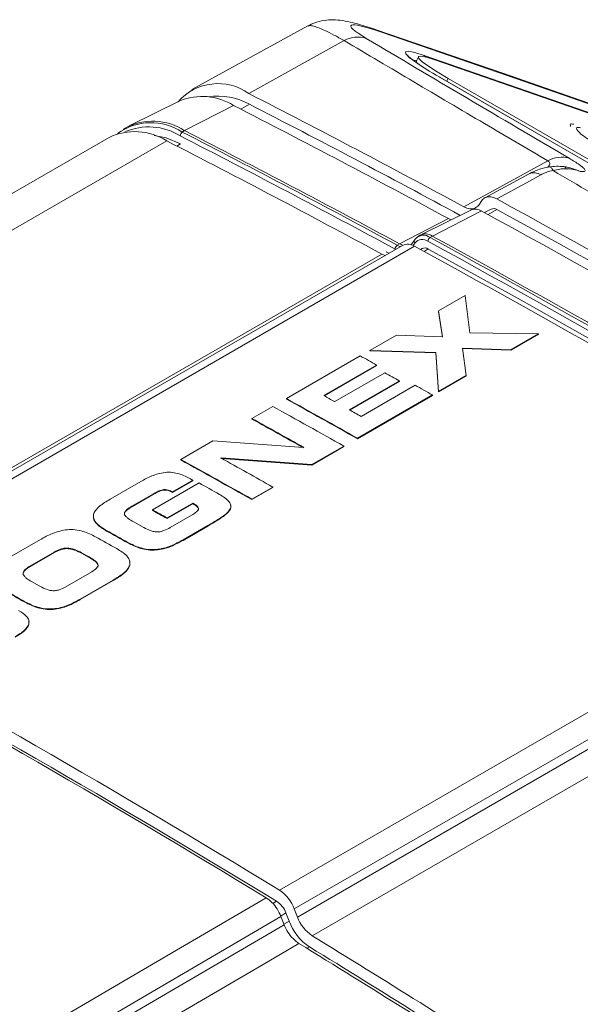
# Model space of a CAD drawing. Header units: millimetres. Extents: x 5 to 415, y 5 to 292.
# Tile 25 of 31: x 326 to 344, y 157 to 188. Entities that reach past the tile are written whole.
import ezdxf

# ---------------------------------------------------------------- set-up
doc = ezdxf.new("R2010")
doc.units = ezdxf.units.MM

msp = doc.modelspace()

# ---------------------------------------------------------------- linework, layer by layer
at = {"color": 7, "linetype": 'Continuous', "lineweight": 15}
for p, q in [((335.598, 188.04), (331.9, 186.009)), ((341.812, 186.529), (337.773, 187.919)), ((341.985, 186.451), (337.948, 187.839)), ((336.755, 187.571), (333.718, 185.883)), ((339.122, 187.055), (339.056, 186.921)), ((339.305, 187.096), (345.104, 185.089)), ((339.643, 186.958), (345.441, 184.951)), ((367.377, 170.482), (339.8, 186.402)), ((339.8, 186.402), (339.811, 186.396)), ((367.389, 170.476), (339.811, 186.396)), ((367.646, 170.441), (340.068, 186.361)), ((345.591, 185.207), (341.817, 186.528)), ((345.758, 185.13), (341.985, 186.451)), ((331.515, 185.651), (329.9, 184.852)), ((331.667, 184.699), (333.231, 185.502)), ((329.776, 184.782), (329.705, 184.736)), ((331.594, 184.654), (331.667, 184.699)), ((343.973, 184.826), (343.966, 184.873)), ((329.259, 184.485), (309.319, 172.973)), ((311.161, 172.861), (331.102, 184.372)), ((342.647, 183.323), (341.237, 182.554)), ((341.042, 182.325), (341.142, 182.467)), ((340.811, 182.174), (339.196, 181.375)), ((341.439, 182.197), (341.233, 182.083)), ((338.519, 181.088), (340.081, 181.892)), ((341.127, 182.141), (339.565, 181.336)), ((339.002, 181.221), (338.902, 181.079)), ((339.171, 181.361), (339.1, 181.316)), ((339.565, 181.336), (339.492, 181.291)), ((338.615, 181.04), (318.675, 169.529)), ((319.059, 169.498), (339, 181.01)), ((338.446, 181.042), (338.519, 181.088)), ((339.236, 180.937), (339.188, 180.907)), ((318.013, 169.25), (337.953, 180.761)), ((338.177, 180.788), (338.092, 180.834)), ((340.613, 179.444), (339.76, 178.952)), ((340.76, 178.25), (340.613, 179.444)), ((339.76, 178.952), (339.884, 178.125)), ((339.76, 178.935), (339.76, 178.952)), ((339.76, 178.935), (339.884, 178.109)), ((338.423, 178.18), (337.57, 177.688)), ((339.884, 178.125), (338.423, 178.18)), ((342.95, 178.222), (340.76, 178.25)), ((342.064, 177.711), (342.95, 178.222)), ((342.065, 177.694), (342.95, 178.205)), ((342.95, 178.205), (342.95, 178.222)), ((340.53, 177.764), (342.064, 177.711)), ((340.644, 176.891), (340.53, 177.764)), ((337.268, 177.513), (334.914, 176.154)), ((337.57, 177.688), (339.679, 177.625)), ((337.571, 177.671), (337.57, 177.688)), ((337.571, 177.671), (339.679, 177.609)), ((339.679, 177.625), (339.759, 176.38)), ((339.679, 177.609), (339.679, 177.625)), ((339.679, 177.609), (339.759, 176.363)), ((340.53, 177.747), (342.065, 177.694)), ((342.065, 177.694), (342.064, 177.711)), ((336.103, 176.249), (337.79, 177.223)), ((336.118, 176.241), (337.79, 177.206)), ((337.79, 177.206), (337.79, 177.223)), ((338.049, 176.977), (336.452, 176.055)), ((339.759, 176.38), (340.644, 176.891)), ((339.759, 176.363), (340.644, 176.874)), ((340.644, 176.874), (340.644, 176.891)), ((336.916, 175.796), (338.513, 176.718)), ((336.93, 175.788), (338.513, 176.701)), ((339.018, 176.58), (337.293, 175.584)), ((338.513, 176.701), (338.513, 176.718)), ((337.177, 174.889), (339.569, 176.27)), ((337.177, 174.873), (339.569, 176.254)), ((339.569, 176.254), (339.569, 176.27)), ((339.759, 176.363), (339.759, 176.38)), ((334.479, 175.903), (333.812, 175.518)), ((334.914, 176.138), (334.914, 176.154)), ((333.812, 175.501), (333.812, 175.518)), ((332.569, 174.801), (331.549, 174.212)), ((335.459, 174.592), (332.569, 174.801)), ((335.721, 174.049), (336.742, 174.638)), ((335.721, 174.032), (336.742, 174.621)), ((336.742, 174.621), (336.742, 174.638)), ((337.177, 174.873), (337.177, 174.889)), ((335.465, 174.595), (335.459, 174.592)), ((331.549, 174.195), (331.549, 174.212)), ((332.825, 174.258), (332.831, 174.262)), ((332.831, 174.262), (335.721, 174.049)), ((332.832, 174.245), (332.831, 174.262)), ((332.832, 174.245), (335.721, 174.032)), ((335.721, 174.032), (335.721, 174.049)), ((330.274, 173.508), (329.294, 172.942)), ((332.129, 173.461), (330.645, 172.604)), ((331.281, 173.177), (331.926, 173.55)), ((331.281, 173.161), (331.926, 173.533)), ((331.926, 173.533), (331.926, 173.55)), ((329.99, 172.72), (330.698, 173.129)), ((329.99, 172.704), (330.698, 173.112)), ((330.698, 173.112), (330.698, 173.129)), ((331.281, 173.161), (331.281, 173.177)), ((333.812, 172.946), (334.479, 173.332)), ((333.812, 172.93), (334.479, 173.315)), ((334.479, 173.315), (334.479, 173.332)), ((331.109, 172.345), (331.926, 172.816)), ((331.109, 172.328), (331.926, 172.8)), ((331.926, 172.8), (331.926, 172.816)), ((331.993, 172.762), (331.993, 172.779)), ((333.812, 172.93), (333.812, 172.946)), ((329.99, 172.704), (329.99, 172.72)), ((330.645, 172.588), (330.645, 172.604)), ((331.905, 172.441), (331.208, 172.039)), ((330.326, 172.063), (330.045, 172.22)), ((331.109, 172.328), (331.109, 172.345)), ((329.18, 171.929), (329.18, 171.945)), ((331.62, 171.648), (332.407, 172.103)), ((331.62, 171.631), (332.408, 172.086)), ((332.408, 172.086), (332.407, 172.103)), ((334.69, 160.475), (354.631, 171.986)), ((327.07, 171.659), (326.02, 171.053)), ((329.857, 171.55), (329.857, 171.567)), ((331.62, 171.631), (331.62, 171.648)), ((326.739, 170.811), (327.511, 171.256)), ((326.74, 170.794), (327.511, 171.239)), ((327.511, 171.239), (327.511, 171.256)), ((328.625, 171.102), (328.381, 171.238)), ((328.381, 171.222), (328.381, 171.238)), ((328.626, 171.085), (328.381, 171.222)), ((335.165, 159.874), (355.105, 171.386)), ((328.626, 171.085), (328.625, 171.102)), ((335.264, 159.617), (355.205, 171.128)), ((326.74, 170.794), (326.739, 170.811)), ((328.706, 170.628), (327.864, 170.141)), ((327.03, 170.181), (326.785, 170.317)), ((328.341, 169.755), (329.39, 170.361)), ((328.341, 169.739), (329.391, 170.345)), ((329.391, 170.345), (329.39, 170.361)), ((335.737, 159.018), (355.677, 170.529)), ((326.579, 169.658), (326.579, 169.674)), ((328.341, 169.739), (328.341, 169.755)), ((335.264, 159.617), (335.165, 159.874)), ((334.84, 159.372), (334.74, 159.63)), ((334.998, 159.488), (334.898, 159.745))]:
    msp.add_line(p, q, dxfattribs=at)
at = {"color": 8, "linetype": 'Continuous', "lineweight": 15}
for p, q in [((337.773, 187.919), (337.948, 187.839)), ((339.061, 186.931), (338.923, 186.961)), ((340.068, 186.361), (340.025, 186.273)), ((333.734, 185.539), (333.459, 185.386)), ((331.421, 184.209), (331.542, 184.282)), ((341.624, 182.18), (341.342, 182.023)), ((338.394, 180.913), (338.38, 180.92)), ((339.013, 181.123), (338.951, 181.034)), ((339.302, 180.845), (339.432, 180.924)), ((334.601, 160.12), (334.477, 160.049)), ((334.898, 159.745), (334.731, 159.649)), ((334.998, 159.488), (334.832, 159.393)), ((335.647, 158.665), (335.566, 158.618))]:
    msp.add_line(p, q, dxfattribs=at)
at = {"color": 8, "linetype": 'Continuous', "lineweight": 15, "flags": 128}
msp.add_lwpolyline([(338.93, 186.954), (338.841, 187.024), (338.718, 187.145), (338.705, 187.215), (338.801, 187.23), (339.004, 187.19), (339.305, 187.096)], dxfattribs=at)
at = {"color": 7, "linetype": 'Continuous', "lineweight": 15, "flags": 128}
for points in [[(339.1, 186.833), (339.072, 186.867), (339.056, 186.921)], [(340.068, 186.361), (339.718, 186.57), (339.44, 186.751), (339.244, 186.896), (339.138, 187.001), (339.127, 187.061), (339.209, 187.074), (339.384, 187.039), (339.643, 186.958)], [(331.542, 184.282), (331.075, 184.471), (330.702, 184.544)], [(340.57, 182.271), (341.712, 182.895), (343.25, 183.735)], [(343.283, 183.54), (343.297, 183.546), (343.311, 183.546), (343.327, 183.54), (343.343, 183.528), (343.36, 183.51), (343.377, 183.487), (343.395, 183.458), (343.412, 183.423)], [(343.024, 183.289), (342.567, 183.039), (341.616, 182.52)], [(340.163, 181.854), (340.163, 181.854), (340.081, 181.892)], [(339.002, 181.221), (339.008, 181.229), (339.02, 181.239)], [(338.446, 181.042), (338.518, 181.009), (338.544, 180.999)], [(338.519, 181.088), (338.591, 181.054), (338.621, 181.043)], [(337.953, 180.761), (338.025, 180.728), (338.055, 180.717)], [(331.854, 173.59), (331.863, 173.585), (331.872, 173.58), (331.881, 173.575), (331.89, 173.57), (331.899, 173.565), (331.908, 173.56), (331.917, 173.555), (331.926, 173.55)], [(331.926, 172.816), (331.934, 172.812), (331.943, 172.807), (331.951, 172.802), (331.96, 172.798), (331.968, 172.793), (331.976, 172.788), (331.985, 172.783), (331.993, 172.779)], [(331.926, 172.8), (331.935, 172.795), (331.943, 172.791), (331.951, 172.786), (331.96, 172.781), (331.968, 172.776), (331.977, 172.772), (331.985, 172.767), (331.993, 172.762)], [(325.977, 155.379), (326.836, 155.882), (331.407, 158.557), (334.266, 160.23)], [(334.74, 159.63), (330.457, 157.123), (326.451, 154.779)], [(326.551, 154.522), (330.551, 156.862), (334.84, 159.372)], [(335.312, 158.773), (334.17, 158.105), (329.599, 155.43), (327.023, 153.923)]]:
    msp.add_lwpolyline(points, dxfattribs=at)
at = {"color": 7, "linetype": 'Continuous', "lineweight": 15}
for centre, radius, start, end in [((337.19, 186.782), 0.902, 72.7545, 118.8739), ((344.106, 194.142), 8.857, 234.2473, 240.9122), ((332.733, 184.496), 1.702, 54.6183, 138.5256), ((332.228, 183.894), 1.896, 58.0355, 112.0825), ((332.754, 183.843), 1.958, 59.9844, 99.7243), ((172.661, -127.993), 352.785, 61.57868, 62.8366), ((172.221, -128.283), 352.683, 61.57869, 62.8366), ((172.88, -127.944), 352.343, 61.60129, 62.83667), ((330.651, 183.132), 1.867, 57.0312, 117.9561), ((330.078, 182.748), 1.92, 57.7828, 115.2383), ((330.598, 183.152), 1.802, 56.4252, 126.375), ((170.611, -129.177), 352.785, 61.57869, 62.8366), ((170.045, -129.503), 352.785, 61.57869, 62.8366), ((331.678, 184.532), 0.148, 124.3398, 180.5036), ((170.515, -129.264), 352.693, 61.57869, 62.8366), ((170.539, -129.219), 352.782, 61.57869, 62.8366), ((343.687, 182.996), 0.858, 73.7471, 120.5912), ((343.737, 183.453), 0.101, 18.9596, 77.0101), ((160.511, -149.247), 377.979, 58.63461, 61.37077), ((340.937, 181.854), 0.344, 56.4386, 111.5234), ((341.517, 182.019), 0.193, 56.269, 113.5939), ((160.704, -149.247), 377.592, 58.63462, 61.37076), ((160.074, -149.531), 377.87, 58.63462, 61.37076), ((339.244, 180.93), 0.301, 52.6419, 140.0042), ((339.284, 181.018), 0.344, 52.6419, 140.0042), ((339.349, 181.035), 0.371, 54.1951, 118.5636), ((339.577, 181.166), 0.151, 124.092, 178.9054), ((158.389, -150.473), 377.976, 58.63462, 61.37076), ((158.46, -150.431), 377.979, 58.63462, 61.37076), ((338.53, 180.918), 0.15, 124.1252, 179.1221), ((338.78, 180.681), 0.395, 56.1855, 114.636), ((157.895, -150.757), 377.979, 58.63462, 61.37076), ((339.323, 180.773), 0.186, 54.2457, 118.026), ((158.368, -150.513), 377.882, 58.63462, 61.37076), ((158.507, -150.513), 377.602, 58.63462, 61.37076), ((159.075, -143.824), 367.438, 60.89694, 60.99007), ((158.174, -145.332), 369.104, 60.75241, 60.83495), ((157.443, -146.79), 370.86, 60.58774, 60.68544), ((156.969, -145.551), 368.299, 60.83496, 60.89695), ((155.448, -146.94), 369.161, 60.58736, 60.98969), ((155.883, -146.689), 369.161, 60.58736, 60.98969), ((155.892, -146.69), 369.143, 60.58736, 60.98969), ((156.169, -146.982), 369.939, 60.68546, 60.75242), ((155.075, -146.798), 368.558, 60.69554, 60.98988), ((155.084, -146.799), 368.539, 60.69554, 60.98988), ((152.518, -148.632), 369.161, 60.58736, 60.98969), ((152.527, -148.632), 369.143, 60.58736, 60.98969), ((152.889, -148.774), 369.766, 60.58755, 60.88124), ((151.994, -149.109), 369.459, 60.70426, 60.81945), ((150.599, -149.807), 369.277, 60.73695, 60.81946), ((150.609, -149.807), 369.258, 60.73695, 60.81946), ((149.355, -150.457), 369.162, 60.72832, 60.84873), ((149.364, -150.458), 369.143, 60.72832, 60.84873), ((149.007, -150.658), 369.162, 60.72832, 60.84873), ((146.077, -152.35), 369.162, 60.72832, 60.84873), ((146.086, -152.35), 369.143, 60.72832, 60.84873), ((137.954, -162.269), 377.979, 58.63462, 61.37076), ((137.53, -162.514), 377.979, 58.63461, 61.37077), ((138.188, -162.269), 377.509, 58.64849, 61.35688), ((334.002, 159.443), 1.24, 20.3476, 56.2892), ((334.172, 159.476), 0.775, 20.3464, 56.3), ((336.428, 160.049), 1.241, 200.3633, 236.1436), ((336.598, 160.082), 1.707, 200.3622, 236.1543), ((125.564, -183.524), 401.88, 57.31487, 58.46812), ((125.14, -183.769), 401.88, 57.31487, 58.46813), ((125.859, -183.43), 401.297, 57.31479, 58.48141)]:
    msp.add_arc(centre, radius, start, end, dxfattribs=at)
at = {"color": 8, "linetype": 'Continuous', "lineweight": 15}
for centre, radius, start, end in [((339.23, 186.969), 0.148, 31.7922, 59.3792), ((330.529, 182.936), 1.883, 57.8828, 113.9727), ((342.804, 182.964), 0.392, 55.8547, 113.7176), ((339.07, 181.179), 0.0803, 148.3911, 224.4953), ((338.955, 181.043), 0.0639, 145.0459, 167.6296)]:
    msp.add_arc(centre, radius, start, end, dxfattribs=at)
at = {"color": 7, "linetype": 'Continuous', "lineweight": 15}
for centre, major_axis, ratio, start_param, end_param in [((339.649, 186.863), (2.685, -1.184), 0.09459, 2.297865, 3.800837), ((697.38, 59.473), (441.081, -194.476), 0.09459, 3.800837, 3.825712), ((341.323, 185.112), (0.492, 1.417), 0.809551, 6.128724, 6.285361)]:
    msp.add_ellipse(centre, major_axis=major_axis, ratio=ratio, start_param=start_param, end_param=end_param, dxfattribs=at)
for points, knots in [([(337.773, 187.919), (337.677, 187.951), (337.379, 188.051), (337.02, 188.153), (336.667, 188.221), (336.36, 188.244), (336.036, 188.207), (335.773, 188.141), (335.637, 188.052), (335.603, 188.03)], [0, 0, 0, 0, 0.144843, 0.447129, 0.625063, 0.75166, 0.85478, 0.963986, 1, 1, 1, 1]), ([(343.25, 183.735), (342.574, 184.132), (341.138, 184.976), (338.971, 186.255), (337.494, 187.133), (336.755, 187.571)], [0, 0, 0, 0, 0.307729, 0.653832, 1, 1, 1, 1]), ([(338.969, 186.932), (338.959, 186.939), (338.875, 186.997), (338.813, 187.06), (338.8, 187.075), (338.795, 187.081)], [0, 0, 0, 0, 0.080609, 0.650993, 1, 1, 1, 1]), ([(343.964, 184.89), (343.964, 184.892), (343.958, 184.919), (344.02, 184.912), (344.076, 184.906)], [0, 0, 0, 0, 0.0818659, 1, 1, 1, 1]), ([(348.783, 182.268), (348.526, 182.373), (348.268, 182.479), (347.682, 182.74), (347.052, 183.034), (346.106, 183.512), (345.244, 183.983), (344.613, 184.37), (344.274, 184.601), (344.247, 184.65), (344.247, 184.65)], [0, 0, 0, 0, 0.166481, 0.166747, 0.333509, 0.499632, 0.665722, 0.832497, 0.999184, 1, 1, 1, 1]), ([(343.927, 183.82), (344.043, 183.749), (344.275, 183.607), (344.447, 183.455), (344.444, 183.386), (344.328, 183.393), (344.281, 183.395)], [0, 0, 0, 0, 0.215007, 0.42841, 0.766748, 1, 1, 1, 1]), ([(343.3, 183.543), (343.193, 183.523), (342.929, 183.473), (342.71, 183.355), (342.579, 183.285)], [0, 0, 0, 0, 0.40625, 1, 1, 1, 1]), ([(343.412, 183.423), (343.379, 183.417), (343.291, 183.401), (343.157, 183.356), (343.069, 183.311), (343.024, 183.289)], [0, 0, 0, 0, 0.226514, 0.606425, 1, 1, 1, 1]), ([(343.759, 183.551), (343.681, 183.558), (343.521, 183.572), (343.363, 183.551), (343.283, 183.54)], [0, 0, 0, 0, 0.494404, 1, 1, 1, 1]), ([(343.832, 183.486), (343.763, 183.484), (343.624, 183.48), (343.484, 183.442), (343.412, 183.423)], [0, 0, 0, 0, 0.494407, 1, 1, 1, 1]), ([(358.866, 174.502), (358.161, 174.904), (356.727, 175.721), (354.588, 176.947), (352.442, 178.18), (350.316, 179.406), (348.099, 180.69), (345.793, 182.031), (344.206, 182.959), (343.412, 183.423)], [0, 0, 0, 0, 0.132614, 0.269845, 0.407096, 0.544409, 0.681742, 0.840855, 1, 1, 1, 1]), ([(344.281, 183.395), (344.279, 183.397), (344.197, 183.437), (344.027, 183.505), (343.849, 183.536), (343.759, 183.551)], [0, 0, 0, 0, 0.014646, 0.500441, 1, 1, 1, 1]), ([(344.281, 183.395), (344.279, 183.396), (344.21, 183.425), (344.065, 183.471), (343.91, 183.481), (343.832, 183.486)], [0, 0, 0, 0, 0.014606, 0.500574, 1, 1, 1, 1]), ([(341.616, 182.52), (341.585, 182.535), (341.521, 182.566), (341.43, 182.588), (341.343, 182.59), (341.265, 182.571), (341.195, 182.532), (341.16, 182.489), (341.142, 182.467)], [0, 0, 0, 0, 0.163075, 0.33088, 0.493955, 0.66176, 0.828354, 1, 1, 1, 1]), ([(341.042, 182.325), (341.025, 182.305), (340.99, 182.263), (340.923, 182.223), (340.845, 182.203), (340.759, 182.204), (340.666, 182.225), (340.602, 182.256), (340.57, 182.271)], [0, 0, 0, 0, 0.163679, 0.332104, 0.495783, 0.664209, 0.829651, 1, 1, 1, 1]), ([(331.854, 173.59), (331.741, 173.65), (331.572, 173.74), (331.281, 173.805), (331.043, 173.804), (330.822, 173.756), (330.556, 173.663), (330.386, 173.57), (330.274, 173.508)], [0, 0, 0, 0, 0.250047, 0.374815, 0.499427, 0.624428, 0.749622, 1, 1, 1, 1]), ([(330.698, 173.129), (330.739, 173.151), (330.823, 173.197), (330.935, 173.239), (331.02, 173.251), (331.078, 173.25), (331.174, 173.232), (331.238, 173.199), (331.281, 173.177)], [0, 0, 0, 0, 0.250618, 0.500219, 0.565275, 0.625278, 0.750118, 1, 1, 1, 1]), ([(330.698, 173.112), (330.74, 173.135), (330.823, 173.181), (330.935, 173.222), (331.02, 173.234), (331.078, 173.234), (331.174, 173.215), (331.238, 173.183), (331.281, 173.161)], [0, 0, 0, 0, 0.250624, 0.500229, 0.565129, 0.625287, 0.750125, 1, 1, 1, 1]), ([(332.407, 172.103), (332.469, 172.139), (332.594, 172.211), (332.774, 172.322), (332.949, 172.436), (333.09, 172.565), (333.152, 172.689), (333.135, 172.789), (333.079, 172.884), (332.959, 172.991), (332.838, 173.063), (332.777, 173.098)], [0, 0, 0, 0, 0.125228, 0.25045, 0.375635, 0.500606, 0.624975, 0.685853, 0.749972, 0.874852, 1, 1, 1, 1]), ([(329.294, 172.942), (329.175, 172.871), (328.994, 172.761), (328.822, 172.591), (328.75, 172.449), (328.765, 172.305), (328.889, 172.123), (329.064, 172.016), (329.18, 171.945)], [0, 0, 0, 0, 0.250392, 0.382561, 0.500483, 0.625217, 0.7502, 1, 1, 1, 1]), ([(331.993, 172.779), (332.013, 172.767), (332.052, 172.743), (332.093, 172.7), (332.113, 172.652), (332.097, 172.586), (332.023, 172.513), (331.944, 172.465), (331.905, 172.441)], [0, 0, 0, 0, 0.125288, 0.250296, 0.375204, 0.500066, 0.749455, 1, 1, 1, 1]), ([(331.993, 172.762), (332.013, 172.751), (332.052, 172.727), (332.094, 172.683), (332.111, 172.636), (332.11, 172.6), (332.095, 172.584), (332.094, 172.582)], [0, 0, 0, 0, 0.244854, 0.489163, 0.733277, 0.977307, 1, 1, 1, 1]), ([(332.408, 172.086), (332.453, 172.113), (332.512, 172.148), (332.595, 172.196), (332.679, 172.246), (332.823, 172.337), (332.999, 172.455), (333.119, 172.596), (333.159, 172.698), (333.135, 172.745), (333.131, 172.751)], [0, 0, 0, 0, 0.137099, 0.179775, 0.250098, 0.393167, 0.63373, 0.818418, 0.973386, 1, 1, 1, 1]), ([(328.766, 172.425), (328.765, 172.38), (328.763, 172.285), (328.892, 172.106), (329.065, 172), (329.18, 171.929)], [0, 0, 0, 0, 0.237638, 0.491873, 1, 1, 1, 1]), ([(330.045, 172.22), (329.984, 172.255), (329.892, 172.309), (329.792, 172.39), (329.752, 172.449), (329.748, 172.499), (329.764, 172.548), (329.836, 172.628), (329.929, 172.683), (329.99, 172.72)], [0, 0, 0, 0, 0.250351, 0.377276, 0.500125, 0.561497, 0.623334, 0.749891, 1, 1, 1, 1]), ([(329.766, 172.426), (329.761, 172.432), (329.748, 172.45), (329.749, 172.482), (329.763, 172.532), (329.836, 172.612), (329.929, 172.667), (329.99, 172.704)], [0, 0, 0, 0, 0.064972, 0.177163, 0.295459, 0.532179, 1, 1, 1, 1]), ([(328.832, 171.744), (328.704, 171.809), (328.51, 171.907), (328.186, 171.975), (327.929, 171.976), (327.684, 171.931), (327.385, 171.831), (327.195, 171.727), (327.07, 171.659)], [0, 0, 0, 0, 0.249813, 0.380056, 0.499453, 0.61785, 0.749631, 1, 1, 1, 1]), ([(331.208, 172.039), (331.145, 172.004), (331.049, 171.95), (330.91, 171.908), (330.823, 171.898), (330.734, 171.9), (330.63, 171.922), (330.485, 171.977), (330.389, 172.029), (330.326, 172.063)], [0, 0, 0, 0, 0.250067, 0.374866, 0.438561, 0.499866, 0.624565, 0.74965, 1, 1, 1, 1]), ([(329.857, 171.567), (329.985, 171.502), (330.176, 171.404), (330.5, 171.336), (330.757, 171.331), (331.005, 171.376), (331.304, 171.476), (331.495, 171.58), (331.62, 171.648)], [0, 0, 0, 0, 0.249789, 0.374776, 0.499453, 0.617857, 0.749611, 1, 1, 1, 1]), ([(329.857, 171.55), (329.985, 171.485), (330.176, 171.388), (330.501, 171.32), (330.757, 171.315), (331.005, 171.359), (331.304, 171.459), (331.495, 171.563), (331.62, 171.631)], [0, 0, 0, 0, 0.249783, 0.374768, 0.499444, 0.617719, 0.749605, 1, 1, 1, 1]), ([(327.511, 171.256), (327.574, 171.289), (327.668, 171.339), (327.825, 171.381), (327.951, 171.387), (328.073, 171.366), (328.222, 171.321), (328.318, 171.271), (328.381, 171.238)], [0, 0, 0, 0, 0.249976, 0.376391, 0.499455, 0.613597, 0.749663, 1, 1, 1, 1]), ([(327.511, 171.239), (327.574, 171.273), (327.668, 171.323), (327.825, 171.364), (327.951, 171.37), (328.073, 171.349), (328.223, 171.305), (328.319, 171.254), (328.381, 171.222)], [0, 0, 0, 0, 0.249982, 0.3764, 0.499465, 0.613606, 0.749669, 1, 1, 1, 1]), ([(329.39, 170.361), (329.508, 170.433), (329.685, 170.541), (329.859, 170.712), (329.933, 170.854), (329.924, 171.003), (329.799, 171.187), (329.625, 171.294), (329.509, 171.366)], [0, 0, 0, 0, 0.250367, 0.375523, 0.500512, 0.625251, 0.750212, 1, 1, 1, 1]), ([(328.625, 171.102), (328.682, 171.068), (328.794, 171.002), (328.895, 170.91), (328.912, 170.84), (328.903, 170.793), (328.847, 170.715), (328.763, 170.663), (328.706, 170.628)], [0, 0, 0, 0, 0.250643, 0.499883, 0.56281, 0.624975, 0.749937, 1, 1, 1, 1]), ([(328.626, 171.085), (328.682, 171.052), (328.794, 170.985), (328.896, 170.893), (328.912, 170.823), (328.91, 170.795), (328.899, 170.781), (328.897, 170.778)], [0, 0, 0, 0, 0.388399, 0.774626, 0.872139, 0.968472, 1, 1, 1, 1]), ([(329.391, 170.345), (329.509, 170.417), (329.686, 170.525), (329.857, 170.695), (329.932, 170.825), (329.919, 170.909), (329.913, 170.944)], [0, 0, 0, 0, 0.424365, 0.6365, 0.848351, 1, 1, 1, 1]), ([(326.535, 170.52), (326.531, 170.527), (326.514, 170.557), (326.526, 170.614), (326.595, 170.703), (326.682, 170.758), (326.74, 170.794)], [0, 0, 0, 0, 0.07079, 0.302469, 0.534954, 1, 1, 1, 1]), ([(326.785, 170.317), (326.727, 170.352), (326.637, 170.406), (326.555, 170.49), (326.516, 170.559), (326.524, 170.631), (326.596, 170.72), (326.682, 170.774), (326.739, 170.811)], [0, 0, 0, 0, 0.250323, 0.387377, 0.500553, 0.625082, 0.750042, 1, 1, 1, 1]), ([(327.864, 170.141), (327.803, 170.109), (327.712, 170.06), (327.577, 170.027), (327.494, 170.021), (327.372, 170.03), (327.208, 170.086), (327.089, 170.149), (327.03, 170.181)], [0, 0, 0, 0, 0.250028, 0.376266, 0.436897, 0.500142, 0.749369, 1, 1, 1, 1]), ([(326.579, 169.674), (326.706, 169.609), (326.898, 169.512), (327.222, 169.444), (327.478, 169.439), (327.726, 169.483), (328.025, 169.583), (328.216, 169.687), (328.341, 169.755)], [0, 0, 0, 0, 0.249796, 0.374786, 0.499467, 0.617644, 0.749606, 1, 1, 1, 1]), ([(326.579, 169.658), (326.707, 169.593), (326.898, 169.495), (327.222, 169.427), (327.478, 169.422), (327.727, 169.467), (328.025, 169.566), (328.216, 169.67), (328.341, 169.739)], [0, 0, 0, 0, 0.249789, 0.374777, 0.499457, 0.61751, 0.749601, 1, 1, 1, 1]), ([(326.265, 168.557), (326.362, 168.617), (326.51, 168.707), (326.646, 168.851), (326.713, 168.968), (326.71, 169.091), (326.615, 169.246), (326.469, 169.335), (326.372, 169.394)], [0, 0, 0, 0, 0.250299, 0.377237, 0.500591, 0.62541, 0.750213, 1, 1, 1, 1]), ([(326.265, 168.54), (326.363, 168.6), (326.51, 168.691), (326.645, 168.835), (326.713, 168.946), (326.704, 169.019), (326.699, 169.053)], [0, 0, 0, 0, 0.414238, 0.624316, 0.828462, 1, 1, 1, 1]), ([(334.266, 160.23), (334.329, 160.184), (334.456, 160.092), (334.627, 159.877), (334.702, 159.713), (334.74, 159.63)], [0, 0, 0, 0, 0.3308977, 0.6617964, 1, 1, 1, 1]), ([(334.84, 159.372), (334.877, 159.291), (334.952, 159.128), (335.121, 158.913), (335.248, 158.82), (335.312, 158.773)], [0, 0, 0, 0, 0.332113, 0.664228, 1, 1, 1, 1])]:
    msp.add_open_spline(points, degree=3, knots=knots, dxfattribs=at)
at = {"color": 8, "linetype": 'Continuous', "lineweight": 15}
for points, knots in [([(336.755, 187.571), (336.642, 187.634), (336.413, 187.76), (336.134, 187.896), (335.907, 187.992), (335.763, 188.037), (335.676, 188.05), (335.622, 188.052), (335.608, 188.038), (335.602, 188.032)], [0, 0, 0, 0, 0.1749049, 0.3548296, 0.5319549, 0.7130851, 0.81391, 0.9152736, 1, 1, 1, 1]), ([(344.247, 184.65), (344.19, 184.713), (344.098, 184.814), (344.24, 184.799), (344.292, 184.793)], [0, 0, 0, 0, 0.628138, 1, 1, 1, 1]), ([(343.251, 183.53), (343.279, 183.565), (343.318, 183.611), (343.307, 183.679), (343.281, 183.713), (343.257, 183.73), (343.25, 183.735)], [0, 0, 0, 0, 0.572499, 0.773777, 0.933145, 1, 1, 1, 1])]:
    msp.add_open_spline(points, degree=3, knots=knots, dxfattribs=at)

doc.saveas('drawing.dxf')
